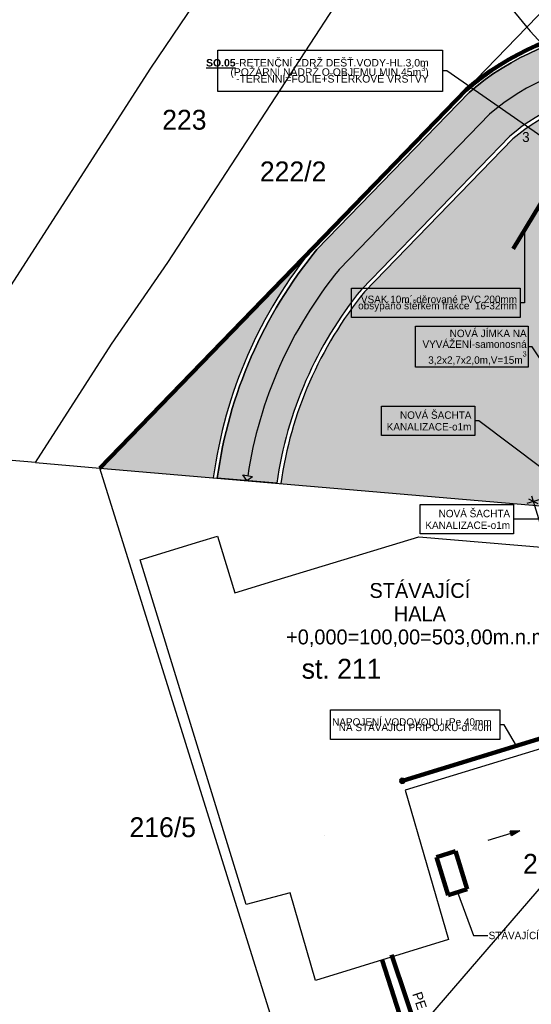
# Model space of a CAD drawing. Extents: x -740024 to -738426, y -1122140 to -1121743.
# Tile 22 of 256: x -739280 to -739228, y -1121983 to -1121884. Entities that reach past the tile are written whole.
import ezdxf

# ---------------------------------------------------------------- set-up
doc = ezdxf.new("R2010")
doc.units = 0
doc.header["$MEASUREMENT"] = 0
for name, color, linetype in [('G_BUDOVY_B404', 7, 'Continuous'), ('G_DALSI_PRVKY_MAPY_B105', 7, 'Continuous'), ('G_HRANICE_PARCEL_L21900', 7, 'Continuous'), ('G_HRANICE_PARCEL_L21999', 7, 'Continuous'), ('G_PARCELY_KN_T100028', 7, 'Continuous'), ('G_PARCELY_KN_T18', 7, 'Continuous'), ('Kóty', 7, 'Continuous'), ('obrubníky', 7, 'Continuous'), ('pl_NL-S     1', 7, 'Continuous'), ('Poznámky popiska', 7, 'Continuous'), ('souřadnice S-JSTK', 7, 'Continuous'), ('Standard', 7, 'Continuous'), ('SÍTĚ NOVÉ', 7, 'Continuous'), ('čevak', 7, 'Continuous')]:
    doc.layers.add(name, color=color, linetype=linetype)
doc.styles.add('GENERATED_STYLE_1', font='txt')
doc.styles.add('GENERATED_STYLE_3', font='txt')
doc.styles.add('GENERATED_STYLE_4', font='txt')
doc.dimstyles.new('GENERATED_STYLE__16', dxfattribs={"dimtxt": 1, "dimasz": 0.7125, "dimexe": 0.18, "dimexo": 0, "dimgap": 0.09, "dimtad": 1, "dimdec": 0, "dimlfac": 1000, "dimzin": 0, "dimdsep": 46, "dimtxsty": 'GENERATED_STYLE_1', "dimblk": 'ARROWHEAD_6', "dimblk1": 'ARROWHEAD_6', "dimblk2": 'ARROWHEAD_6', "dimcen": 0.09, "dimclrd": 7, "dimclre": 7, "dimclrt": 7, "dimadec": 0, "dimazin": 0, "dimtfac": 1, "dimtdec": 4, "dimtmove": 0, "dimatfit": 3, "dimfxl": 0, "dimtolj": 1, "dimtzin": 0, "dimarcsym": 0})
doc.dimstyles.new('GENERATED_STYLE__33', dxfattribs={"dimtxt": 0.18, "dimasz": 0.6384, "dimexe": 0.18, "dimexo": 0.0625, "dimgap": 0.09, "dimtad": 0, "dimtih": 1, "dimtoh": 1, "dimdec": 4, "dimzin": 0, "dimdsep": 46, "dimcen": 0.09, "dimadec": 0, "dimazin": 0, "dimtfac": 1, "dimtdec": 4, "dimtmove": 0, "dimatfit": 3, "dimldrblk": 'ARROWHEAD_5', "dimfxl": 0, "dimtolj": 1, "dimtzin": 0, "dimarcsym": 0})
pattern_1 = [(45, (-738576.98588, -1121962.28778), (-0.079549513, 0.079549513), [0, -0.075, 0, -0.1125]), (110, (-738576.73588, -1121962.28778), (0.10571542, 0.038477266), [0, -0.055, 0, -0.095])]

# ---------------------------------------------------------------- blocks, each defined once
blk = doc.blocks.new('*D1352', base_point=(-738576.986, -1121962.538))
at = {"layer": 'Kóty'}
for p, q in [((-739228.126, -1121932.627), (-739228.29, -1121932.089)), ((-739227.453, -1121932.421), (-739228.798, -1121932.832)), ((-739227.657, -1121932.876), (-739228.594, -1121932.378)), ((-739221.106, -1121955.593), (-739228.126, -1121932.627)), ((-739220.433, -1121955.387), (-739221.778, -1121955.798)), ((-739221.574, -1121955.344), (-739220.637, -1121955.842))]:
    blk.add_line(p, q, dxfattribs=at)
at = {"layer": 'Kóty', "char_height": 1, "attachment_point": 7, "rotation": 286.99678, "style": 'GENERATED_STYLE_1'}
for s, insert in [('{24\xa0015}', (-739225.035, -1121942.053)), ('{28\xa0808}', (-739217.314, -1121967.311))]:
    blk.add_mtext(s, dxfattribs=dict(at, insert=insert))
blk = doc.blocks.new('ARROWHEAD_6')
at = {"color": 0, "linetype": 'Continuous', "lineweight": 0}
for p, q in [((0, 0), (-1, 0)), ((-0.5, -0.5), (0.5, 0.5))]:
    blk.add_line(p, q, dxfattribs=at)
blk = doc.blocks.new('ARROWHEAD_5')
at = {"color": 0, "linetype": 'Continuous', "lineweight": 0}
blk.add_line((0, 0), (-1, 0), dxfattribs=at)
blk.add_solid([(-1, 0.2679), (0, 0), (-1, -0.2679), (-1, 0.2679)], dxfattribs=at)

msp = doc.modelspace()

# ---------------------------------------------------------------- hatches: boundary and pattern name
at = {"layer": 'obrubníky', "linetype": 'Continuous'}
h = msp.add_hatch(dxfattribs=at)
h.set_pattern_fill('CUT_STONE_KOPÍROVAT', color=256, style=0, pattern_type=2)
h.set_pattern_definition([(45, (-738576.9859, -1121962.5378), (-0.4772971, 0.4772971), [0, -0.45, 0, -0.675]), (110, (-738575.4859, -1121962.5378), (0.6342925, 0.2308636), [0, -0.33, 0, -0.57])])
h.paths.add_polyline_path([(-739186.6194, -1121912.8045, 0.1223769), (-739192.0969, -1121908.0788), (-739194.6128, -1121907.1796), (-739196.2565, -1121901.8023), (-739207.4568, -1121893.7662, 0.3183655), (-739230.4889, -1121895.8404), (-739245.4424, -1121911.2703, 0.1354169), (-739253.9653, -1121930.7652), (-739259.954, -1121930.2672, -0.1389459), (-739249.9276, -1121907.2766), (-739234.6143, -1121891.4755, -0.3248598), (-739204.1772, -1121888.7346), (-739191.4247, -1121897.8844), (-739191.2286, -1121897.7254)], flags=0)
at = {"layer": 'obrubníky', "linetype": 'Continuous', "lineweight": 18}
h = msp.add_hatch(dxfattribs=at)
h.set_pattern_fill('cut_stone', color=72, style=0, pattern_type=2)
h.set_pattern_definition(pattern_1)
h.paths.add_polyline_path([(-739224.7504, -1121933.2772), (-739225.2206, -1121931.7388), (-739215.7533, -1121928.8439), (-739217.7996, -1121922.1496, 0.0688061), (-739223.5766, -1121915.557, 0.0786798), (-739226.8007, -1121913.3453), (-739226.6288, -1121912.9841), (-739226.6251, -1121904.0597, -0.1152475), (-739194.8413, -1121906.9452), (-739196.373, -1121901.9647), (-739196.4894, -1121902.127), (-739203.4819, -1121897.11), (-739207.6711, -1121894.1043, 0.317885), (-739230.2149, -1121896.1325), (-739245.1428, -1121911.536, 0.1353034), (-739253.5694, -1121930.8222)], flags=0)
h.paths.add_polyline_path([(-739220.2352, -1121902.8852, -1), (-739220.2352, -1121894.3852), (-739220.0348, -1121894.3852), (-739213.7352, -1121894.3852, -1), (-739213.7352, -1121902.8852), (-739214.0871, -1121902.8852)], flags=0)
h = msp.add_hatch(dxfattribs=at)
h.set_pattern_fill('cut_stone', color=72, style=0, pattern_type=2)
h.set_pattern_definition(pattern_1)
h.paths.add_polyline_path([(-739271.785, -1121929.2556), (-739260.353, -1121930.2331, -0.1391462), (-739250.2262, -1121907.01)], flags=0)
at = {"layer": 'SÍTĚ NOVÉ', "linetype": 'Continuous'}
msp.add_hatch(color=256, dxfattribs=at).paths.add_polyline_path([(-739229.5104, -1121965.7703), (-739230.3292, -1121966.2828), (-739230.4757, -1121965.8048)], flags=0)

# ---------------------------------------------------------------- linework, layer by layer
for p, q in [((-739256.9609, -1121930.5231), (-739257.3838, -1121929.9564)), ((-739257.3838, -1121929.9564), (-739256.3942, -1121930.1003)), ((-739256.9609, -1121930.5231), (-739256.3942, -1121930.1003))]:
    msp.add_line(p, q)
at = {"color": 1, "lineweight": 200}
msp.add_arc((-739217.5091, -1121911.0563), 26.4, 59.124628, 131.175616, dxfattribs=at)
for centre, radius, start, end in [((-739217.5091, -1121911.0563), 26, 59.151828, 131.139405), ((-739217.5091, -1121911.0563), 23, 59.456177, 130.832368), ((-739217.5091, -1121911.0563), 20, 59.82671, 130.465424), ((-739217.5091, -1121911.0563), 19.6, 59.871506, 130.410224), ((-739214.3733, -1121936.4638), 46.4, 140.596366, 172.282861), ((-739214.3733, -1121936.4638), 46, 140.616759, 172.258231), ((-739214.3733, -1121936.4638), 43, 140.782, 171.392645), ((-739214.3733, -1121936.4638), 40, 140.961941, 171.809556), ((-739214.3733, -1121936.4638), 39.6, 140.987467, 171.809556)]:
    msp.add_arc(centre, radius, start, end)
at = {"layer": 'G_BUDOVY_B404'}
msp.add_line((-739249.125, -1121966.2356), (-739249.1249, -1121966.2356), dxfattribs=at)
at = {"layer": 'G_DALSI_PRVKY_MAPY_B105'}
msp.add_line((-739271.785, -1121929.2556), (-739271.7849, -1121929.2556), dxfattribs=at)
at = {"layer": 'G_HRANICE_PARCEL_L21900', "flags": 128}
for points in [[(-739173.925, -1121828.3956), (-739228.785, -1121884.8856)], [(-739240.125, -1121871.0756), (-739228.785, -1121884.8856)], [(-739228.785, -1121884.8856), (-739271.785, -1121929.2556)], [(-739228.785, -1121884.8856), (-739228.445, -1121885.2956)], [(-739278.245, -1121928.7056), (-739292.815, -1121927.4556)], [(-739278.245, -1121928.7056), (-739271.785, -1121929.2556)], [(-739271.785, -1121929.2556), (-739217.985, -1121933.8556)], [(-739250.285, -1121998.0256), (-739271.785, -1121929.2556)]]:
    msp.add_lwpolyline(points, dxfattribs=at)
msp.add_lwpolyline([(-739257.055, -1121973.1856), (-739267.715, -1121938.5056), (-739261.725, -1121936.6656), (-739259.945, -1121936.1156), (-739258.195, -1121941.8256), (-739253.935, -1121940.5256), (-739239.675, -1121936.1756), (-739223.335, -1121937.5656), (-739218.105, -1121954.6756), (-739241.025, -1121961.6956), (-739236.675, -1121976.7256), (-739250.055, -1121980.8456), (-739252.615, -1121972.0056)], close=True, dxfattribs=at)
at = {"layer": 'G_HRANICE_PARCEL_L21999', "flags": 128}
for points in [[(-739249.035, -1121862.8956), (-739266.665, -1121889.0256), (-739281.065, -1121911.3856), (-739292.815, -1121927.4556)], [(-739278.245, -1121928.7056), (-739270.615, -1121916.7956), (-739264.935, -1121908.5656), (-739244.205, -1121876.7356), (-739240.125, -1121871.0756)], [(-739228.445, -1121885.2956), (-739205.655, -1121910.0056), (-739190.975, -1121925.6956), (-739175.615, -1121946.2656), (-739165.645, -1121963.2456)]]:
    msp.add_lwpolyline(points, dxfattribs=at)
at = {"layer": 'obrubníky', "flags": 128}
msp.add_lwpolyline([(-739186.6194, -1121912.8045, 0.1223769), (-739192.0969, -1121908.0788), (-739194.6128, -1121907.1796), (-739196.2565, -1121901.8023), (-739207.4568, -1121893.7662, 0.3183655), (-739230.4889, -1121895.8404), (-739245.4424, -1121911.2703, 0.1354169), (-739253.9653, -1121930.7652), (-739259.954, -1121930.2672, -0.1389459), (-739249.9276, -1121907.2766), (-739234.6143, -1121891.4755, -0.3248598), (-739204.1772, -1121888.7346), (-739191.4247, -1121897.8844), (-739191.2286, -1121897.7254)], format="xyb", close=True, dxfattribs=at)
at = {"layer": 'Poznámky popiska', "flags": 128}
for points in [[(-739259.8923, -1121887.2072), (-739237.2809, -1121887.2072), (-739237.2809, -1121891.3429), (-739259.8923, -1121891.3429)], [(-739246.4294, -1121911.1644), (-739229.4614, -1121911.1644), (-739229.4614, -1121914.1216), (-739246.4294, -1121914.1216)], [(-739240.0032, -1121914.9767), (-739228.6717, -1121914.9767), (-739228.6717, -1121919.1124), (-739240.0032, -1121919.1124)], [(-739243.428, -1121923.0218), (-739234.0303, -1121923.0218), (-739234.0303, -1121925.9789), (-739243.428, -1121925.9789)], [(-739239.539, -1121932.9324), (-739230.1412, -1121932.9324), (-739230.1412, -1121935.8895), (-739239.539, -1121935.8895)], [(-739248.5518, -1121953.6094), (-739231.4947, -1121953.6094), (-739231.4947, -1121956.5665), (-739248.5518, -1121956.5665)]]:
    msp.add_lwpolyline(points, close=True, dxfattribs=at)
at = {"layer": 'Standard', "color": 1, "lineweight": 200}
for p, q in [((-739237.8846, -1121968.4103), (-739235.9723, -1121967.8246)), ((-739235.9723, -1121967.8246), (-739234.8009, -1121971.6493)), ((-739236.7132, -1121972.235), (-739237.8846, -1121968.4103)), ((-739234.8009, -1121971.6493), (-739236.7132, -1121972.235)), ((-739243.365, -1121978.7856), (-739238.8854, -1121992.6084))]:
    msp.add_line(p, q, dxfattribs=at)
at = {"layer": 'SÍTĚ NOVÉ', "color": 1, "lineweight": 200}
msp.add_line((-739271.785, -1121929.2556), (-739234.89, -1121891.1852), dxfattribs=at)
at = {"layer": 'SÍTĚ NOVÉ'}
for p, q in [((-739234.6143, -1121891.4755), (-739249.9276, -1121907.2766)), ((-739247.6873, -1121909.2761), (-739232.5476, -1121893.654)), ((-739245.4424, -1121911.2703), (-739230.4889, -1121895.8404)), ((-739245.1428, -1121911.536), (-739230.2149, -1121896.1325)), ((-739250.285, -1121998.0256), (-739212.4344, -1121954.0858)), ((-739229.5104, -1121965.7703), (-739230.4757, -1121965.8048)), ((-739230.3292, -1121966.2828), (-739230.4757, -1121965.8048)), ((-739229.5104, -1121965.7703), (-739230.3292, -1121966.2828)), ((-739230.4024, -1121966.0438), (-739232.7232, -1121966.7552))]:
    msp.add_line(p, q, dxfattribs=at)
at = {"layer": 'SÍTĚ NOVÉ', "color": 6, "lineweight": 200}
for p, q in [((-739230.1525, -1121907.2104), (-739225.0073, -1121898.6357)), ((-739218.1646, -1121953.648), (-739241.1978, -1121960.7027))]:
    msp.add_line(p, q, dxfattribs=at)
msp.add_circle((-739241.3173, -1121960.7393), 0.125, dxfattribs=at)
at = {"layer": 'čevak', "color": 1, "lineweight": 200, "flags": 128}
msp.add_lwpolyline([(-739242.4069, -1121978.2396), (-739242.3367, -1121978.4095), (-739236.8133, -1121994.8917)], dxfattribs=at)

# ---------------------------------------------------------------- texts
at = {"layer": 'G_PARCELY_KN_T100028', "insert": (-739251.4546, -1121949.4736), "char_height": 2, "attachment_point": 4, "style": 'GENERATED_STYLE_1'}
msp.add_mtext('{st. 211}', dxfattribs=at)
at = {"layer": 'G_PARCELY_KN_T18', "char_height": 2, "attachment_point": 7, "style": 'GENERATED_STYLE_1'}
for s, insert in [('{223}', (-739265.4978, -1121895.2312)), ('{222/2}', (-739255.6644, -1121900.4298)), ('{216/5}', (-739268.7892, -1121966.4362)), ('{216/14}', (-739229.1744, -1121970.1231))]:
    msp.add_mtext(s, dxfattribs=dict(at, insert=insert))
at = {"layer": 'G_PARCELY_KN_T18', "insert": (-739239.5615, -1121947.2851), "char_height": 1.5, "attachment_point": 8, "line_spacing_factor": 0.934376, "style": 'GENERATED_STYLE_3'}
msp.add_mtext('{STÁVAJÍCÍ\\PHALA\\P+0,000=100,00=503,00m.n.m.}', dxfattribs=at)
at = {"layer": 'pl_NL-S     1', "insert": (-739232.6395, -1121976.3064), "char_height": 0.75, "width": 8.5303, "attachment_point": 4, "style": 'GENERATED_STYLE_1'}
msp.add_mtext('{STÁVAJÍCÍ JÍMKA}', dxfattribs=at)
at = {"layer": 'Poznámky popiska', "char_height": 0.75, "attachment_point": 6}
for s, insert, width, line_spacing_factor, style in [('\\A1;{\\fArial|b1|i0|c238|p38;\\L\\LSO.05\\fArial|b0|i0|c238|p38;\\l\\l-RETENČNÍ ZDRŽ DEŠŤ.VODY-HL.3,0m\\P(POŽÁRNÍ NÁDRŽ O OBJEMU MIN.45m\\A1{\\H0.7x;\\S3^  ;})\\P-TERÉNNÍ=FOLIE+ŠTĚRKOVÉ VRSTVY}', (-739238.6687, -1121889.2809), 22.011444, 0.543836, 'GENERATED_STYLE_3'), ('{VSAK 10m´-děrované PVC 200mm\\Pobsypáno štěrkem frakce  16-32mm}', (-739229.7775, -1121912.7081), 16.36805, 0.506858, 'GENERATED_STYLE_1'), ('{NOVÁ JÍMKA NA \\PVYVÁŽENÍ-samonosná\\P3,2x2,7x2,0m,V=15m\\A1{\\H0.7x;\\S3^  ;}}', (-739228.8139, -1121917.117), 10.73145, 0.869444, 'GENERATED_STYLE_1'), ('{NOVÁ ŠACHTA\\PKANALIZACE-o1m}', (-739234.3703, -1121924.5198), 8.79775, 0.940761, 'GENERATED_STYLE_1'), ('{NOVÁ ŠACHTA\\PKANALIZACE-o1m}', (-739230.4812, -1121934.4304), 8.79775, 0.940761, 'GENERATED_STYLE_1'), ('{NAPOJENÍ VODOVODU rPe 40mm\\PNA STÁVAJÍCÍ PŘÍPOJKU-dl.40m}', (-739232.3413, -1121955.0938), 16.45715, 0.435011, 'GENERATED_STYLE_1')]:
    msp.add_mtext(s, dxfattribs=dict(at, insert=insert, width=width, line_spacing_factor=line_spacing_factor, style=style))
at = {"layer": 'souřadnice S-JSTK', "color": 1, "lineweight": 60, "insert": (-739229.2623, -1121895.9423), "char_height": 1, "attachment_point": 4, "style": 'GENERATED_STYLE_3'}
msp.add_mtext('{3}', dxfattribs=at)
at = {"layer": 'čevak', "color": 1, "lineweight": 60, "insert": (-739240.3569, -1121982.1911), "char_height": 1, "attachment_point": 7, "rotation": 288.445, "style": 'GENERATED_STYLE_4'}
msp.add_mtext('{PE 40}', dxfattribs=at)

# ---------------------------------------------------------------- dimensions: what is measured, and where the dimension line sits
at = {"layer": 'Kóty'}
dim = msp.add_linear_dim(base=(-739212.6844, -1121983.1429), p1=(-739218.105, -1121954.6756), p2=(-739225.2206, -1121931.7388), angle=106.996778, dimstyle='GENERATED_STYLE__16', dxfattribs=at)
dim.commit()
dim.dimension.update_dxf_attribs({"geometry": '*D1352', "text_midpoint": (-739223.9462, -1121943.9052)})

# ---------------------------------------------------------------- leaders
at = {"layer": 'pl_NL-S     1', "annotation_type": 0, "has_hookline": 1, "hookline_direction": 0, "text_width": 5.211}
msp.add_leader([(-739235.757, -1121971.9421), (-739234.1779, -1121976.3064), (-739232.7295, -1121976.3064)], dimstyle='GENERATED_STYLE__33', dxfattribs=at)
at = {"layer": 'Poznámky popiska', "annotation_type": 0, "has_hookline": 1, "hookline_direction": 1}
for points, text_width in [([(-739223.6282, -1121898.4819), (-739236.8614, -1121889.275), (-739237.2809, -1121889.275)], 19.8357), ([(-739229.042, -1121905.5131), (-739229.042, -1121912.643), (-739229.4614, -1121912.643)], 16.3358), ([(-739225.2436, -1121921.6024), (-739228.2523, -1121917.0445), (-739228.6717, -1121917.0445)], 10.8893), ([(-739227.2423, -1121929.2926), (-739233.6108, -1121924.5003), (-739234.0303, -1121924.5003)], 8.7577), ([(-739225.6354, -1121934.4109), (-739230.1412, -1121934.4109)], 8.7577), ([(-739229.8417, -1121957.2245), (-739231.0752, -1121955.0879), (-739231.4947, -1121955.0879)], 15.9105)]:
    msp.add_leader(points, dimstyle='GENERATED_STYLE__33', dxfattribs=dict(at, text_width=text_width))

doc.saveas('drawing.dxf')
